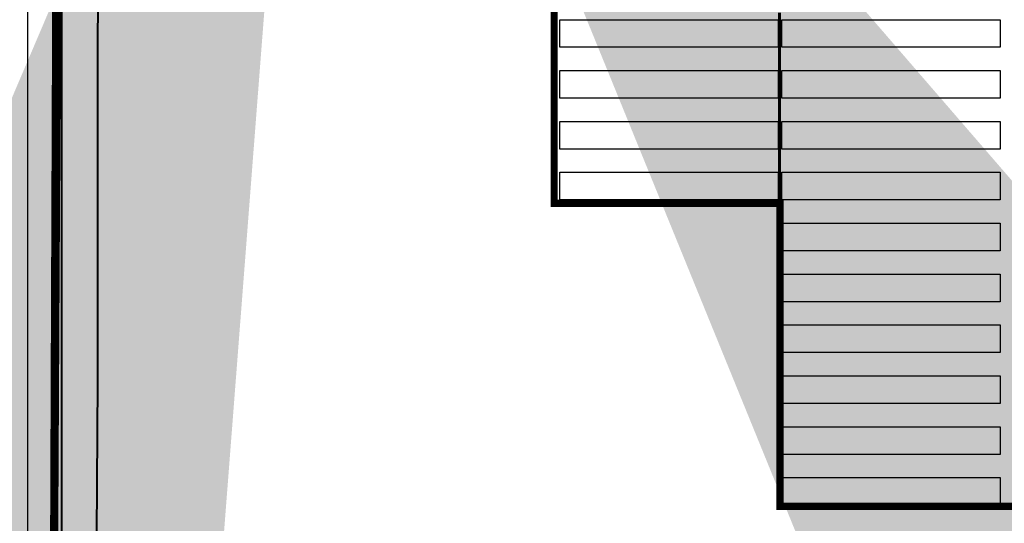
# Model space of a CAD drawing. Header units: inches. Extents: x 727810 to 1461440, y 2714588 to 5435005.
# Tile 195 of 233: x 729947 to 730082, y 2715768 to 2715837. Entities that reach past the tile are written whole.
import ezdxf

# ---------------------------------------------------------------- set-up
doc = ezdxf.new("R2010")
doc.units = ezdxf.units.IN
doc.header["$MEASUREMENT"] = 0
for name, color, linetype in [('DETAILS', 7, 'Continuous'), ('Emvee', 3, 'Continuous'), ('Inverter Room', 7, 'Continuous'), ('pl cable iength', 7, 'Continuous'), ('POLYLINE', 3, 'Continuous'), ('ROAD', 7, 'Continuous'), ('SMB Cable', 7, 'Continuous'), ('tranch', 7, 'Continuous')]:
    doc.layers.add(name, color=color, linetype=linetype)
doc.styles.add('ROMANS', font='ROMANS.shx', dxfattribs={"height": 10})
doc.dimstyles.new('ROMANS$7', dxfattribs={"dimscale": 100, "dimtxt": 2.5, "dimasz": 2, "dimexe": 20, "dimexo": 20, "dimgap": 0.5, "dimtad": 1, "dimdec": 0, "dimrnd": 5, "dimzin": 0, "dimdsep": 46, "dimtxsty": 'ROMANS', "dimcen": 0.09, "dimdle": 20, "dimclrd": 256, "dimclre": 256, "dimclrt": 3, "dimadec": 0, "dimazin": 0, "dimtfac": 20, "dimtdec": 0, "dimtix": 1, "dimtmove": 2, "dimatfit": 3, "dimfxl": 1, "dimtolj": 1, "dimtzin": 0, "dimarcsym": 0})

msp = doc.modelspace()

# ---------------------------------------------------------------- linework, layer by layer
at = {"layer": 'DETAILS', "color": 1, "lineweight": 40}
msp.add_line((729952.7748, 2716186.63014, -0.148), (729952.7748, 2715701.02092, -0.148), dxfattribs=at)
msp.add_line((729952.7748, 2716186.63014, -0.148), (729952.7748, 2715701.02092, -0.148), dxfattribs=at)
at = {"layer": 'Emvee'}
for points in [[(730021.34494, 2715836.97559), (730051.38494, 2715836.97559), (730051.38494, 2715833.17559), (730021.34494, 2715833.17559), (730021.34494, 2715836.97559)], [(730051.88494, 2715836.97559), (730081.92494, 2715836.97559), (730081.92494, 2715833.17559), (730051.88494, 2715833.17559), (730051.88494, 2715836.97559)], [(730021.34494, 2715829.97559), (730051.38494, 2715829.97559), (730051.38494, 2715826.17559), (730021.34494, 2715826.17559), (730021.34494, 2715829.97559)], [(730051.88494, 2715829.97559), (730081.92494, 2715829.97559), (730081.92494, 2715826.17559), (730051.88494, 2715826.17559), (730051.88494, 2715829.97559)], [(730021.34494, 2715822.97559), (730051.38494, 2715822.97559), (730051.38494, 2715819.17559), (730021.34494, 2715819.17559), (730021.34494, 2715822.97559)], [(730051.88494, 2715822.97559), (730081.92494, 2715822.97559), (730081.92494, 2715819.17559), (730051.88494, 2715819.17559), (730051.88494, 2715822.97559)], [(730021.34494, 2715815.97559), (730051.38494, 2715815.97559), (730051.38494, 2715812.17559), (730021.34494, 2715812.17559), (730021.34494, 2715815.97559)], [(730051.88494, 2715815.97559), (730081.92494, 2715815.97559), (730081.92494, 2715812.17559), (730051.88494, 2715812.17559), (730051.88494, 2715815.97559)], [(730051.88494, 2715808.97559), (730081.92494, 2715808.97559), (730081.92494, 2715805.17559), (730051.88494, 2715805.17559), (730051.88494, 2715808.97559)], [(730051.88494, 2715801.97559), (730081.92494, 2715801.97559), (730081.92494, 2715798.17559), (730051.88494, 2715798.17559), (730051.88494, 2715801.97559)], [(730051.88494, 2715794.97559), (730081.92494, 2715794.97559), (730081.92494, 2715791.17559), (730051.88494, 2715791.17559), (730051.88494, 2715794.97559)], [(730051.88494, 2715787.97559), (730081.92494, 2715787.97559), (730081.92494, 2715784.17559), (730051.88494, 2715784.17559), (730051.88494, 2715787.97559)], [(730051.88494, 2715780.97559), (730081.92494, 2715780.97559), (730081.92494, 2715777.17559), (730051.88494, 2715777.17559), (730051.88494, 2715780.97559)], [(730051.88494, 2715773.97559), (730081.92494, 2715773.97559), (730081.92494, 2715770.17559), (730051.88494, 2715770.17559), (730051.88494, 2715773.97559)]]:
    msp.add_lwpolyline(points, dxfattribs=at)
at = {"layer": 'pl cable iength', "color": 3, "lineweight": 40, "const_width": 1}
for points, elevation in [([(729970.6322, 2716177.59527), (729953.30298, 2716177.59527), (729951.41055, 2715689.19709), (730001.34728, 2715674.47179), (730001.34728, 2715648.00183)], -0.148), ([(729936.80794, 2716080.51122), (729953.20512, 2716080.51122), (729951.41055, 2715689.19709), (730001.34728, 2715674.47179), (730001.34728, 2715648.00183)], 0.29098), ([(729965.93867, 2715924.95953), (729952.6946, 2715924.95953), (729951.41055, 2715689.19709), (730001.34728, 2715674.47179), (730001.34728, 2715648.00183)], -0.296)]:
    msp.add_lwpolyline(points, dxfattribs=dict(at, elevation=elevation))
at = {"layer": 'POLYLINE', "color": 0, "lineweight": 40}
msp.add_lwpolyline([(730442.80458, 2716088.0457), (730083.89503, 2716088.31715), (730083.69042, 2716070.16149), (730018.53272, 2716070.16149), (730018.51562, 2716082.81016), (729957.85311, 2716083.39526), (729957.74026, 2715787.13133), (729957.34995, 2715730.98165), (730025.33457, 2715730.98424), (730155.43941, 2715730.62144), (730155.43941, 2715737.87888), (730172.62508, 2715737.87888), (730172.92235, 2715772.34695), (730205.70977, 2715772.34695)], dxfattribs=at)
at = {"layer": 'ROAD'}
msp.add_line((729948.20379, 2716321.58101), (729948.08633, 2715702.8277), dxfattribs=at)
at = {"layer": 'SMB Cable', "color": 3, "const_width": 1}
msp.add_lwpolyline([(730084.17328, 2715742.02807), (730084.17328, 2715770.00592), (730051.63012, 2715770.00592), (730051.63012, 2715811.70746), (730020.55178, 2715811.70746), (730020.55178, 2715840.03076), (729988.69886, 2715840.03076), (729988.69886, 2715874.9534), (729956.01255, 2715874.9534), (729956.01255, 2715907.39985), (730021.03714, 2715907.39985), (730021.03714, 2715944.08328), (730021.34494, 2715942.48331), (730021.34494, 2715961.86788)], dxfattribs=at)
at = {"layer": 'tranch', "const_width": 0.4}
msp.add_lwpolyline([(730051.55512, 2715837.92375), (730051.55512, 2715799.91268)], dxfattribs=at)

# ---------------------------------------------------------------- leaders
at = {"layer": 'Inverter Room', "ltscale": 0.5}
for points in [[(729987.25058, 2715923.0474, -0.148), (729987.00986, 2715922.0644, -0.148), (729986.44326, 2715922.07205, -0.148)], [(729989.95051, 2715923.0474, -0.37562), (729990.45219, 2715922.22926, -0.37562), (729990.78234, 2715922.23463, -0.37562)]]:
    msp.add_leader(points, dimstyle='ROMANS$7', override={"dimtxt": 150, "dimgap": 0.5, "dimtad": 0, "dimtfill": 1, "dimarcsym": 1}, dxfattribs=at)

doc.saveas('drawing.dxf')
